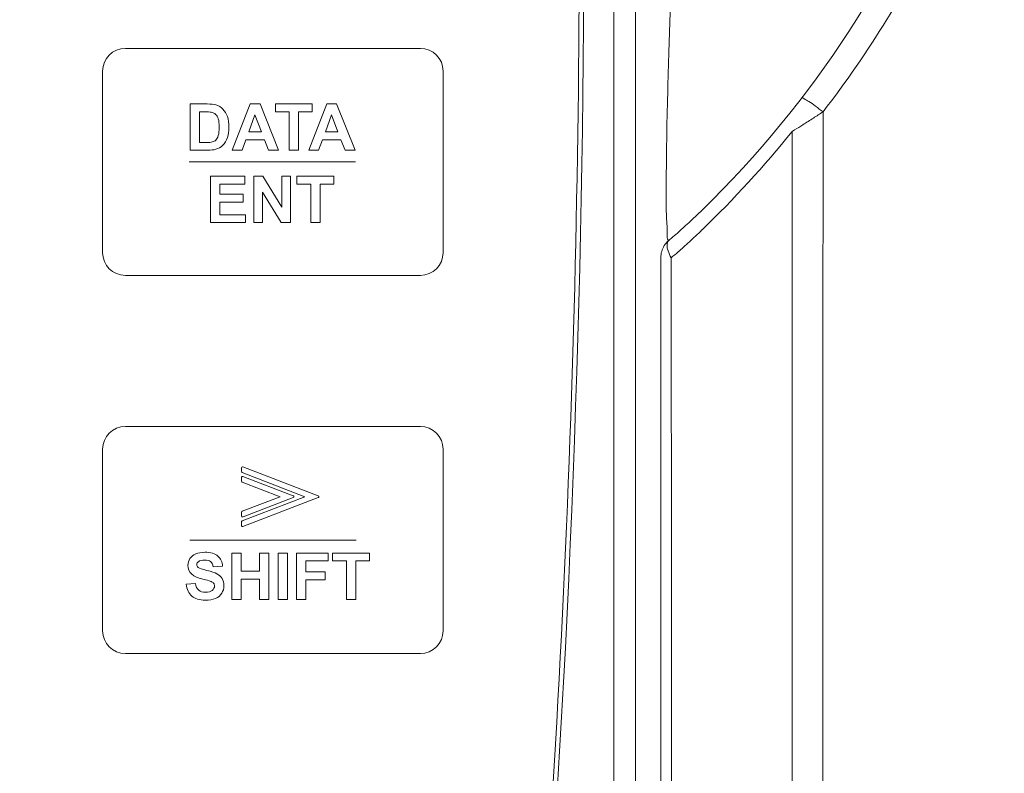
# Model space of a CAD drawing. Header units: millimetres. Extents: x -473 to 23648, y -382 to 1866.
# Tile 140 of 256: x 5145 to 5189, y 194 to 227. Entities that reach past the tile are written whole.
import ezdxf

# ---------------------------------------------------------------- set-up
doc = ezdxf.new("R2010")
doc.units = ezdxf.units.MM
doc.header["$LTSCALE"] = 80
doc.header["$PDMODE"] = 3
doc.header["$PDSIZE"] = 0.3
doc.layers.get('0').update_dxf_attribs({"linetype": 'CONTINUOUS'})
doc.layers.get('DEFPOINTS').update_dxf_attribs({"linetype": 'CONTINUOUS'})
doc.layers.add('layer 1', color=7, linetype='CONTINUOUS')
doc.styles.get("Standard").update_dxf_attribs({"font": 'technic_.ttf', "width": 0.7})
doc.dimstyles.get("Standard").update_dxf_attribs({"dimtxt": 3, "dimasz": 3, "dimexe": 0.18, "dimexo": 0.0625, "dimgap": 0.09, "dimtad": 1, "dimdsep": 46, "dimtxsty": 'STANDARD', "dimcen": 0.09, "dimadec": 0, "dimazin": 0, "dimtol": 1, "dimtp": 0.01, "dimtm": 0.01, "dimtfac": 1, "dimtofl": 0, "dimtmove": 0, "dimatfit": 3, "dimfxl": 1, "dimtolj": 1, "dimarcsym": 0})

# ---------------------------------------------------------------- blocks, each defined once
blk = doc.blocks.new('*D43')
at = {"color": 0, "lineweight": 0, "transparency": 16777216}
for p, q in [((5138.908, 318.41), (5249.944, 318.41)), ((5248.144, 310.41), (5248.144, 172.017)), ((5248.144, -5.056), (5248.144, 133.337)), ((5218.9, -13.056), (5249.944, -13.056))]:
    blk.add_line(p, q, dxfattribs=at)
for points in [[(5249.478, 310.41), (5246.811, 310.41), (5248.144, 318.41)], [(5246.811, -5.056), (5249.478, -5.056), (5248.144, -13.056)]]:
    blk.add_solid(points, dxfattribs=at)
at = {"layer": 'DEFPOINTS', "color": 0, "lineweight": 0, "transparency": 16777216}
for p in [(5137.108, 318.41), (5217.1, -13.056), (5248.144, -13.056)]:
    blk.add_point(p, dxfattribs=at)
at = {"color": 0, "lineweight": 0, "transparency": 16777216, "insert": (5248.144, 152.677), "char_height": 15, "attachment_point": 5, "rotation": 90}
blk.add_mtext('\\A1;331.5', dxfattribs=at)

msp = doc.modelspace()

# ---------------------------------------------------------------- linework, layer by layer
at = {"color": 0, "linetype": 'Continuous', "lineweight": 0}
for p, q in [((5171.632, 178.997), (5171.632, 284.397)), ((5172.583, 178.998), (5172.583, 284.398)), ((5179.593, 222.444), (5179.484, 222.376)), ((5173.697, 216.816), (5173.696, 177.399))]:
    msp.add_line(p, q, dxfattribs=at)
for centre, radius, start, end in [((4547.508, 231.5), 622.8, 355.525768, 4.48928), ((4547.508, 231.5), 622.6, 355.525768, 1.182237), ((5143.44, 251.889), 46, 313.4391, 338.8132), ((5142.938, 251.86), 46.956, 313.9259, 321.1051), ((5158.447, 236.03), 24.166, 311.8028, 312.5535), ((5158.134, 236.371), 24.629, 312.5539, 313.4406), ((5158.895, 235.527), 23.493, 310.1173, 311.8072), ((5158.673, 235.236), 24.066, 311.7412, 313.4382), ((5142.933, 251.864), 46.962, 313.4328, 313.9263), ((5159.436, 234.373), 22.914, 309.9833, 310.962), ((5159.128, 234.729), 23.385, 310.9613, 311.7368)]:
    msp.add_arc(centre, radius, start, end, dxfattribs=at)
for points, knots in [([(5187.426, 234.9), (5186.947, 233.667), (5185.81, 231.072), (5183.647, 227.145), (5181.85, 224.544), (5180.844, 223.24)], [0, 0, 0, 0, 3.966739, 8.489511, 13.430168, 13.430168, 13.430168, 13.430168]), ([(5174.033, 217.561), (5173.971, 217.654), (5173.992, 218.072), (5173.917, 218.889), (5173.94, 220.276), (5173.951, 222.05), (5173.998, 224.01), (5174.053, 225.921), (5174.113, 227.688), (5174.172, 229.311), (5174.23, 230.793), (5174.284, 232.144), (5174.319, 233.001), (5174.336, 233.41)], [0, 0, 0, 0, 0.335352, 1.159883, 2.537421, 4.448974, 6.501051, 8.413475, 10.18468, 11.805808, 13.286094, 14.633892, 15.860899, 15.860899, 15.860899, 15.860899]), ([(5180.844, 223.24), (5180.735, 223.326), (5180.532, 223.477), (5180.236, 223.695), (5180.066, 223.777), (5179.928, 223.877), (5179.909, 223.852)], [0, 0, 0, 0, 0.41644, 0.780502, 1.029382, 1.123629, 1.123629, 1.123629, 1.123629]), ([(5180.844, 223.24), (5180.703, 223.148), (5180.408, 222.957), (5179.991, 222.692), (5179.715, 222.52), (5179.593, 222.444)], [0, 0, 0, 0, 0.505961, 1.053381, 1.482609, 1.482609, 1.482609, 1.482609]), ([(5180.844, 223.24), (5180.844, 220.543), (5180.842, 214.903), (5180.84, 206.06), (5180.837, 196.438), (5180.835, 186.003), (5180.834, 178.772), (5180.834, 175.017)], [0, 0, 0, 0, 8.090555, 16.918673, 26.529893, 36.956915, 48.222502, 48.222502, 48.222502, 48.222502]), ([(5179.484, 222.376), (5179.484, 219.017), (5179.484, 211.922), (5179.485, 200.689), (5179.485, 188.263), (5179.486, 179.573), (5179.485, 175.019)], [0, 0, 0, 0, 10.076968, 21.286699, 33.697256, 47.356996, 47.356996, 47.356996, 47.356996]), ([(5173.697, 216.816), (5173.697, 216.909), (5173.724, 217.096), (5173.84, 217.354), (5173.963, 217.499), (5174.033, 217.561)], [0, 0, 0, 0, 0.2795448, 0.5592186, 0.8389869, 0.8389869, 0.8389869, 0.8389869]), ([(5174.16, 216.815), (5174.099, 216.91), (5174.016, 217.095), (5173.952, 217.353), (5173.992, 217.513), (5174.033, 217.561)], [0, 0, 0, 0, 0.3374737, 0.6023862, 0.7912452, 0.7912452, 0.7912452, 0.7912452]), ([(5174.16, 216.815), (5174.16, 214.558), (5174.161, 210.264), (5174.163, 204.126), (5174.164, 198.575), (5174.166, 193.539), (5174.167, 188.956), (5174.169, 184.776), (5174.171, 180.967), (5174.172, 178.548), (5174.173, 177.398)], [0, 0, 0, 0, 6.772689, 12.88158, 18.412822, 23.426777, 27.989687, 32.160662, 35.968839, 39.417299, 39.417299, 39.417299, 39.417299])]:
    msp.add_open_spline(points, degree=3, knots=knots, dxfattribs=at)
at = {"layer": 'layer 1', "color": 0, "lineweight": 0}
for points, knots in [([(5150.108, 226.035), (5150.108, 226.035), (5163.108, 226.035), (5163.108, 226.035), (5163.108, 226.035), (5163.658, 226.035), (5164.108, 225.585), (5164.108, 225.035), (5164.108, 225.035), (5164.108, 225.035), (5164.108, 217.035), (5164.108, 217.035), (5164.108, 217.035), (5164.108, 216.485), (5163.658, 216.035), (5163.108, 216.035), (5163.108, 216.035), (5163.108, 216.035), (5150.108, 216.035), (5150.108, 216.035), (5150.108, 216.035), (5149.558, 216.035), (5149.108, 216.485), (5149.108, 217.035), (5149.108, 217.035), (5149.108, 217.035), (5149.108, 225.035), (5149.108, 225.035), (5149.108, 225.035), (5149.108, 225.585), (5149.558, 226.035), (5150.108, 226.035)], [0, 0, 0, 0, 0.125, 0.125, 0.125, 0.125, 0.25, 0.25, 0.25, 0.25, 0.375, 0.375, 0.375, 0.375, 0.5, 0.5, 0.5, 0.5, 0.625, 0.625, 0.625, 0.625, 0.75, 0.75, 0.75, 0.75, 0.875, 0.875, 0.875, 0.875, 1, 1, 1, 1]), ([(5152.96, 223.589), (5152.96, 223.589), (5153.713, 223.589), (5153.713, 223.589), (5153.713, 223.589), (5153.882, 223.589), (5154.012, 223.576), (5154.101, 223.55), (5154.101, 223.55), (5154.221, 223.515), (5154.323, 223.452), (5154.408, 223.362), (5154.408, 223.362), (5154.494, 223.272), (5154.559, 223.162), (5154.603, 223.032), (5154.603, 223.032), (5154.648, 222.901), (5154.67, 222.741), (5154.67, 222.549), (5154.67, 222.549), (5154.67, 222.382), (5154.649, 222.237), (5154.607, 222.115), (5154.607, 222.115), (5154.556, 221.967), (5154.484, 221.847), (5154.389, 221.755), (5154.389, 221.755), (5154.317, 221.686), (5154.221, 221.632), (5154.099, 221.593), (5154.099, 221.593), (5154.009, 221.564), (5153.887, 221.549), (5153.735, 221.549), (5153.735, 221.549), (5153.735, 221.549), (5152.96, 221.549), (5152.96, 221.549), (5152.96, 221.549), (5152.96, 221.549), (5152.96, 223.589), (5152.96, 223.589)], [0, 0, 0, 0, 0.090909, 0.090909, 0.090909, 0.090909, 0.181818, 0.181818, 0.181818, 0.181818, 0.272727, 0.272727, 0.272727, 0.272727, 0.363636, 0.363636, 0.363636, 0.363636, 0.454545, 0.454545, 0.454545, 0.454545, 0.545455, 0.545455, 0.545455, 0.545455, 0.636364, 0.636364, 0.636364, 0.636364, 0.727273, 0.727273, 0.727273, 0.727273, 0.818182, 0.818182, 0.818182, 0.818182, 0.909091, 0.909091, 0.909091, 0.909091, 1, 1, 1, 1]), ([(5156.859, 221.549), (5156.859, 221.549), (5156.41, 221.549), (5156.41, 221.549), (5156.41, 221.549), (5156.41, 221.549), (5156.232, 222.013), (5156.232, 222.013), (5156.232, 222.013), (5156.232, 222.013), (5155.417, 222.013), (5155.417, 222.013), (5155.417, 222.013), (5155.417, 222.013), (5155.249, 221.549), (5155.249, 221.549), (5155.249, 221.549), (5155.249, 221.549), (5154.812, 221.549), (5154.812, 221.549), (5154.812, 221.549), (5154.812, 221.549), (5155.606, 223.589), (5155.606, 223.589), (5155.606, 223.589), (5155.606, 223.589), (5156.042, 223.589), (5156.042, 223.589), (5156.042, 223.589), (5156.042, 223.589), (5156.859, 221.549), (5156.859, 221.549)], [0, 0, 0, 0, 0.125, 0.125, 0.125, 0.125, 0.25, 0.25, 0.25, 0.25, 0.375, 0.375, 0.375, 0.375, 0.5, 0.5, 0.5, 0.5, 0.625, 0.625, 0.625, 0.625, 0.75, 0.75, 0.75, 0.75, 0.875, 0.875, 0.875, 0.875, 1, 1, 1, 1]), ([(5157.325, 221.549), (5157.325, 221.549), (5157.325, 223.244), (5157.325, 223.244), (5157.325, 223.244), (5157.325, 223.244), (5156.72, 223.244), (5156.72, 223.244), (5156.72, 223.244), (5156.72, 223.244), (5156.72, 223.589), (5156.72, 223.589), (5156.72, 223.589), (5156.72, 223.589), (5158.34, 223.589), (5158.34, 223.589), (5158.34, 223.589), (5158.34, 223.589), (5158.34, 223.244), (5158.34, 223.244), (5158.34, 223.244), (5158.34, 223.244), (5157.737, 223.244), (5157.737, 223.244), (5157.737, 223.244), (5157.737, 223.244), (5157.737, 221.549), (5157.737, 221.549), (5157.737, 221.549), (5157.737, 221.549), (5157.325, 221.549), (5157.325, 221.549)], [0, 0, 0, 0, 0.125, 0.125, 0.125, 0.125, 0.25, 0.25, 0.25, 0.25, 0.375, 0.375, 0.375, 0.375, 0.5, 0.5, 0.5, 0.5, 0.625, 0.625, 0.625, 0.625, 0.75, 0.75, 0.75, 0.75, 0.875, 0.875, 0.875, 0.875, 1, 1, 1, 1]), ([(5160.234, 221.549), (5160.234, 221.549), (5159.786, 221.549), (5159.786, 221.549), (5159.786, 221.549), (5159.786, 221.549), (5159.608, 222.013), (5159.608, 222.013), (5159.608, 222.013), (5159.608, 222.013), (5158.792, 222.013), (5158.792, 222.013), (5158.792, 222.013), (5158.792, 222.013), (5158.624, 221.549), (5158.624, 221.549), (5158.624, 221.549), (5158.624, 221.549), (5158.187, 221.549), (5158.187, 221.549), (5158.187, 221.549), (5158.187, 221.549), (5158.982, 223.589), (5158.982, 223.589), (5158.982, 223.589), (5158.982, 223.589), (5159.417, 223.589), (5159.417, 223.589), (5159.417, 223.589), (5159.417, 223.589), (5160.234, 221.549), (5160.234, 221.549)], [0, 0, 0, 0, 0.125, 0.125, 0.125, 0.125, 0.25, 0.25, 0.25, 0.25, 0.375, 0.375, 0.375, 0.375, 0.5, 0.5, 0.5, 0.5, 0.625, 0.625, 0.625, 0.625, 0.75, 0.75, 0.75, 0.75, 0.875, 0.875, 0.875, 0.875, 1, 1, 1, 1]), ([(5153.372, 223.244), (5153.372, 223.244), (5153.372, 221.893), (5153.372, 221.893), (5153.372, 221.893), (5153.372, 221.893), (5153.679, 221.893), (5153.679, 221.893), (5153.679, 221.893), (5153.794, 221.893), (5153.877, 221.899), (5153.929, 221.913), (5153.929, 221.913), (5153.995, 221.929), (5154.051, 221.957), (5154.095, 221.997), (5154.095, 221.997), (5154.139, 222.037), (5154.175, 222.103), (5154.203, 222.194), (5154.203, 222.194), (5154.23, 222.285), (5154.244, 222.41), (5154.244, 222.568), (5154.244, 222.568), (5154.244, 222.726), (5154.23, 222.846), (5154.203, 222.931), (5154.203, 222.931), (5154.175, 223.015), (5154.136, 223.081), (5154.086, 223.128), (5154.086, 223.128), (5154.035, 223.176), (5153.972, 223.208), (5153.895, 223.224), (5153.895, 223.224), (5153.837, 223.238), (5153.725, 223.244), (5153.557, 223.244), (5153.557, 223.244), (5153.557, 223.244), (5153.372, 223.244), (5153.372, 223.244)], [0, 0, 0, 0, 0.090909, 0.090909, 0.090909, 0.090909, 0.181818, 0.181818, 0.181818, 0.181818, 0.272727, 0.272727, 0.272727, 0.272727, 0.363636, 0.363636, 0.363636, 0.363636, 0.454545, 0.454545, 0.454545, 0.454545, 0.545455, 0.545455, 0.545455, 0.545455, 0.636364, 0.636364, 0.636364, 0.636364, 0.727273, 0.727273, 0.727273, 0.727273, 0.818182, 0.818182, 0.818182, 0.818182, 0.909091, 0.909091, 0.909091, 0.909091, 1, 1, 1, 1]), ([(5156.1, 222.356), (5156.1, 222.356), (5155.819, 223.113), (5155.819, 223.113), (5155.819, 223.113), (5155.819, 223.113), (5155.544, 222.356), (5155.544, 222.356), (5155.544, 222.356), (5155.544, 222.356), (5156.1, 222.356), (5156.1, 222.356)], [0, 0, 0, 0, 0.333333, 0.333333, 0.333333, 0.333333, 0.666667, 0.666667, 0.666667, 0.666667, 1, 1, 1, 1]), ([(5159.476, 222.356), (5159.476, 222.356), (5159.195, 223.113), (5159.195, 223.113), (5159.195, 223.113), (5159.195, 223.113), (5158.919, 222.356), (5158.919, 222.356), (5158.919, 222.356), (5158.919, 222.356), (5159.476, 222.356), (5159.476, 222.356)], [0, 0, 0, 0, 0.333333, 0.333333, 0.333333, 0.333333, 0.666667, 0.666667, 0.666667, 0.666667, 1, 1, 1, 1]), ([(5153.858, 218.366), (5153.858, 218.366), (5153.858, 220.406), (5153.858, 220.406), (5153.858, 220.406), (5153.858, 220.406), (5155.37, 220.406), (5155.37, 220.406), (5155.37, 220.406), (5155.37, 220.406), (5155.37, 220.061), (5155.37, 220.061), (5155.37, 220.061), (5155.37, 220.061), (5154.27, 220.061), (5154.27, 220.061), (5154.27, 220.061), (5154.27, 220.061), (5154.27, 219.608), (5154.27, 219.608), (5154.27, 219.608), (5154.27, 219.608), (5155.293, 219.608), (5155.293, 219.608), (5155.293, 219.608), (5155.293, 219.608), (5155.293, 219.265), (5155.293, 219.265), (5155.293, 219.265), (5155.293, 219.265), (5154.27, 219.265), (5154.27, 219.265), (5154.27, 219.265), (5154.27, 219.265), (5154.27, 218.71), (5154.27, 218.71), (5154.27, 218.71), (5154.27, 218.71), (5155.409, 218.71), (5155.409, 218.71), (5155.409, 218.71), (5155.409, 218.71), (5155.409, 218.366), (5155.409, 218.366), (5155.409, 218.366), (5155.409, 218.366), (5153.858, 218.366), (5153.858, 218.366)], [0, 0, 0, 0, 0.083333, 0.083333, 0.083333, 0.083333, 0.166667, 0.166667, 0.166667, 0.166667, 0.25, 0.25, 0.25, 0.25, 0.333333, 0.333333, 0.333333, 0.333333, 0.416667, 0.416667, 0.416667, 0.416667, 0.5, 0.5, 0.5, 0.5, 0.583333, 0.583333, 0.583333, 0.583333, 0.666667, 0.666667, 0.666667, 0.666667, 0.75, 0.75, 0.75, 0.75, 0.833333, 0.833333, 0.833333, 0.833333, 0.916667, 0.916667, 0.916667, 0.916667, 1, 1, 1, 1]), ([(5155.762, 218.366), (5155.762, 218.366), (5155.762, 220.406), (5155.762, 220.406), (5155.762, 220.406), (5155.762, 220.406), (5156.163, 220.406), (5156.163, 220.406), (5156.163, 220.406), (5156.163, 220.406), (5156.998, 219.044), (5156.998, 219.044), (5156.998, 219.044), (5156.998, 219.044), (5156.998, 220.406), (5156.998, 220.406), (5156.998, 220.406), (5156.998, 220.406), (5157.381, 220.406), (5157.381, 220.406), (5157.381, 220.406), (5157.381, 220.406), (5157.381, 218.366), (5157.381, 218.366), (5157.381, 218.366), (5157.381, 218.366), (5156.967, 218.366), (5156.967, 218.366), (5156.967, 218.366), (5156.967, 218.366), (5156.145, 219.696), (5156.145, 219.696), (5156.145, 219.696), (5156.145, 219.696), (5156.145, 218.366), (5156.145, 218.366), (5156.145, 218.366), (5156.145, 218.366), (5155.762, 218.366), (5155.762, 218.366)], [0, 0, 0, 0, 0.1, 0.1, 0.1, 0.1, 0.2, 0.2, 0.2, 0.2, 0.3, 0.3, 0.3, 0.3, 0.4, 0.4, 0.4, 0.4, 0.5, 0.5, 0.5, 0.5, 0.6, 0.6, 0.6, 0.6, 0.7, 0.7, 0.7, 0.7, 0.8, 0.8, 0.8, 0.8, 0.9, 0.9, 0.9, 0.9, 1, 1, 1, 1]), ([(5158.275, 218.366), (5158.275, 218.366), (5158.275, 220.061), (5158.275, 220.061), (5158.275, 220.061), (5158.275, 220.061), (5157.67, 220.061), (5157.67, 220.061), (5157.67, 220.061), (5157.67, 220.061), (5157.67, 220.406), (5157.67, 220.406), (5157.67, 220.406), (5157.67, 220.406), (5159.291, 220.406), (5159.291, 220.406), (5159.291, 220.406), (5159.291, 220.406), (5159.291, 220.061), (5159.291, 220.061), (5159.291, 220.061), (5159.291, 220.061), (5158.687, 220.061), (5158.687, 220.061), (5158.687, 220.061), (5158.687, 220.061), (5158.687, 218.366), (5158.687, 218.366), (5158.687, 218.366), (5158.687, 218.366), (5158.275, 218.366), (5158.275, 218.366)], [0, 0, 0, 0, 0.125, 0.125, 0.125, 0.125, 0.25, 0.25, 0.25, 0.25, 0.375, 0.375, 0.375, 0.375, 0.5, 0.5, 0.5, 0.5, 0.625, 0.625, 0.625, 0.625, 0.75, 0.75, 0.75, 0.75, 0.875, 0.875, 0.875, 0.875, 1, 1, 1, 1]), ([(5150.108, 209.378), (5150.108, 209.378), (5163.108, 209.378), (5163.108, 209.378), (5163.108, 209.378), (5163.658, 209.378), (5164.108, 208.928), (5164.108, 208.378), (5164.108, 208.378), (5164.108, 208.378), (5164.108, 200.378), (5164.108, 200.378), (5164.108, 200.378), (5164.108, 199.828), (5163.658, 199.378), (5163.108, 199.378), (5163.108, 199.378), (5163.108, 199.378), (5150.108, 199.378), (5150.108, 199.378), (5150.108, 199.378), (5149.558, 199.378), (5149.108, 199.828), (5149.108, 200.378), (5149.108, 200.378), (5149.108, 200.378), (5149.108, 208.378), (5149.108, 208.378), (5149.108, 208.378), (5149.108, 208.928), (5149.558, 209.378), (5150.108, 209.378)], [0, 0, 0, 0, 0.125, 0.125, 0.125, 0.125, 0.25, 0.25, 0.25, 0.25, 0.375, 0.375, 0.375, 0.375, 0.5, 0.5, 0.5, 0.5, 0.625, 0.625, 0.625, 0.625, 0.75, 0.75, 0.75, 0.75, 0.875, 0.875, 0.875, 0.875, 1, 1, 1, 1]), ([(5155.229, 205.015), (5155.229, 205.015), (5155.229, 205.187), (5155.229, 205.187), (5155.229, 205.187), (5155.229, 205.207), (5155.243, 205.225), (5155.262, 205.23), (5155.262, 205.23), (5155.262, 205.23), (5158.017, 206.287), (5158.017, 206.287), (5158.017, 206.287), (5158.017, 206.287), (5155.258, 207.346), (5155.258, 207.346), (5155.258, 207.346), (5155.239, 207.353), (5155.228, 207.371), (5155.229, 207.39), (5155.229, 207.39), (5155.229, 207.39), (5155.229, 207.56), (5155.229, 207.56), (5155.229, 207.56), (5155.229, 207.584), (5155.249, 207.603), (5155.273, 207.603), (5155.273, 207.603), (5155.279, 207.603), (5155.285, 207.602), (5155.291, 207.599), (5155.291, 207.599), (5155.291, 207.599), (5158.602, 206.328), (5158.602, 206.328), (5158.602, 206.328), (5158.624, 206.32), (5158.636, 206.294), (5158.627, 206.272), (5158.627, 206.272), (5158.623, 206.26), (5158.613, 206.251), (5158.602, 206.247), (5158.602, 206.247), (5158.602, 206.247), (5158.602, 206.247), (5158.602, 206.247), (5158.602, 206.247), (5158.602, 206.247), (5155.289, 204.974), (5155.289, 204.974), (5155.289, 204.974), (5155.266, 204.966), (5155.241, 204.977), (5155.232, 204.999), (5155.232, 204.999), (5155.23, 205.004), (5155.229, 205.01), (5155.229, 205.015), (5155.229, 205.015), (5155.229, 205.015), (5155.229, 205.015), (5155.229, 205.015)], [0, 0, 0, 0, 0.0625, 0.0625, 0.0625, 0.0625, 0.125, 0.125, 0.125, 0.125, 0.1875, 0.1875, 0.1875, 0.1875, 0.25, 0.25, 0.25, 0.25, 0.3125, 0.3125, 0.3125, 0.3125, 0.375, 0.375, 0.375, 0.375, 0.4375, 0.4375, 0.4375, 0.4375, 0.5, 0.5, 0.5, 0.5, 0.5625, 0.5625, 0.5625, 0.5625, 0.625, 0.625, 0.625, 0.625, 0.6875, 0.6875, 0.6875, 0.6875, 0.75, 0.75, 0.75, 0.75, 0.8125, 0.8125, 0.8125, 0.8125, 0.875, 0.875, 0.875, 0.875, 0.9375, 0.9375, 0.9375, 0.9375, 1, 1, 1, 1]), ([(5157.506, 206.247), (5157.506, 206.247), (5155.293, 205.396), (5155.293, 205.396), (5155.293, 205.396), (5155.287, 205.393), (5155.28, 205.392), (5155.273, 205.392), (5155.273, 205.392), (5155.249, 205.392), (5155.229, 205.412), (5155.229, 205.436), (5155.229, 205.436), (5155.229, 205.436), (5155.229, 205.608), (5155.229, 205.608), (5155.229, 205.608), (5155.229, 205.608), (5155.229, 205.608), (5155.229, 205.608), (5155.229, 205.608), (5155.229, 205.625), (5155.24, 205.642), (5155.258, 205.649), (5155.258, 205.649), (5155.258, 205.649), (5156.922, 206.287), (5156.922, 206.287), (5156.922, 206.287), (5156.922, 206.287), (5155.259, 206.925), (5155.259, 206.925), (5155.259, 206.925), (5155.242, 206.931), (5155.229, 206.948), (5155.229, 206.967), (5155.229, 206.967), (5155.229, 206.967), (5155.229, 207.139), (5155.229, 207.139), (5155.229, 207.139), (5155.229, 207.139), (5155.229, 207.139), (5155.229, 207.139), (5155.229, 207.139), (5155.229, 207.144), (5155.23, 207.149), (5155.232, 207.154), (5155.232, 207.154), (5155.241, 207.177), (5155.266, 207.188), (5155.289, 207.18), (5155.289, 207.18), (5155.289, 207.18), (5157.506, 206.328), (5157.506, 206.328), (5157.506, 206.328), (5157.506, 206.328), (5157.506, 206.328), (5157.506, 206.328), (5157.506, 206.328), (5157.517, 206.324), (5157.527, 206.315), (5157.532, 206.303), (5157.532, 206.303), (5157.54, 206.281), (5157.529, 206.255), (5157.506, 206.247)], [0, 0, 0, 0, 0.058824, 0.058824, 0.058824, 0.058824, 0.117647, 0.117647, 0.117647, 0.117647, 0.176471, 0.176471, 0.176471, 0.176471, 0.235294, 0.235294, 0.235294, 0.235294, 0.294118, 0.294118, 0.294118, 0.294118, 0.352941, 0.352941, 0.352941, 0.352941, 0.411765, 0.411765, 0.411765, 0.411765, 0.470588, 0.470588, 0.470588, 0.470588, 0.529412, 0.529412, 0.529412, 0.529412, 0.588235, 0.588235, 0.588235, 0.588235, 0.647059, 0.647059, 0.647059, 0.647059, 0.705882, 0.705882, 0.705882, 0.705882, 0.764706, 0.764706, 0.764706, 0.764706, 0.823529, 0.823529, 0.823529, 0.823529, 0.882353, 0.882353, 0.882353, 0.882353, 0.941176, 0.941176, 0.941176, 0.941176, 1, 1, 1, 1]), ([(5152.792, 202.427), (5152.792, 202.427), (5153.193, 202.466), (5153.193, 202.466), (5153.193, 202.466), (5153.216, 202.331), (5153.265, 202.233), (5153.339, 202.169), (5153.339, 202.169), (5153.413, 202.107), (5153.512, 202.075), (5153.637, 202.075), (5153.637, 202.075), (5153.77, 202.075), (5153.87, 202.103), (5153.937, 202.16), (5153.937, 202.16), (5154.005, 202.216), (5154.038, 202.281), (5154.038, 202.356), (5154.038, 202.356), (5154.038, 202.405), (5154.024, 202.445), (5153.996, 202.479), (5153.996, 202.479), (5153.968, 202.513), (5153.918, 202.543), (5153.847, 202.567), (5153.847, 202.567), (5153.799, 202.585), (5153.689, 202.614), (5153.518, 202.657), (5153.518, 202.657), (5153.297, 202.711), (5153.142, 202.779), (5153.053, 202.859), (5153.053, 202.859), (5152.928, 202.971), (5152.865, 203.107), (5152.865, 203.269), (5152.865, 203.269), (5152.865, 203.373), (5152.895, 203.47), (5152.954, 203.56), (5152.954, 203.56), (5153.013, 203.651), (5153.098, 203.719), (5153.208, 203.767), (5153.208, 203.767), (5153.319, 203.814), (5153.453, 203.838), (5153.609, 203.838), (5153.609, 203.838), (5153.866, 203.838), (5154.058, 203.782), (5154.188, 203.67), (5154.188, 203.67), (5154.317, 203.557), (5154.385, 203.407), (5154.392, 203.22), (5154.392, 203.22), (5154.392, 203.22), (5153.98, 203.202), (5153.98, 203.202), (5153.98, 203.202), (5153.962, 203.307), (5153.924, 203.382), (5153.866, 203.428), (5153.866, 203.428), (5153.808, 203.474), (5153.722, 203.497), (5153.606, 203.497), (5153.606, 203.497), (5153.486, 203.497), (5153.392, 203.473), (5153.325, 203.423), (5153.325, 203.423), (5153.281, 203.392), (5153.259, 203.35), (5153.259, 203.297), (5153.259, 203.297), (5153.259, 203.248), (5153.279, 203.207), (5153.32, 203.173), (5153.32, 203.173), (5153.372, 203.129), (5153.498, 203.084), (5153.699, 203.037), (5153.699, 203.037), (5153.899, 202.989), (5154.047, 202.94), (5154.143, 202.89), (5154.143, 202.89), (5154.239, 202.839), (5154.314, 202.77), (5154.369, 202.682), (5154.369, 202.682), (5154.423, 202.594), (5154.45, 202.486), (5154.45, 202.358), (5154.45, 202.358), (5154.45, 202.241), (5154.418, 202.131), (5154.353, 202.029), (5154.353, 202.029), (5154.288, 201.927), (5154.196, 201.851), (5154.077, 201.802), (5154.077, 201.802), (5153.958, 201.752), (5153.81, 201.727), (5153.633, 201.727), (5153.633, 201.727), (5153.375, 201.727), (5153.177, 201.787), (5153.039, 201.906), (5153.039, 201.906), (5152.901, 202.025), (5152.818, 202.199), (5152.792, 202.427)], [0, 0, 0, 0, 0.033333, 0.033333, 0.033333, 0.033333, 0.066667, 0.066667, 0.066667, 0.066667, 0.1, 0.1, 0.1, 0.1, 0.133333, 0.133333, 0.133333, 0.133333, 0.166667, 0.166667, 0.166667, 0.166667, 0.2, 0.2, 0.2, 0.2, 0.233333, 0.233333, 0.233333, 0.233333, 0.266667, 0.266667, 0.266667, 0.266667, 0.3, 0.3, 0.3, 0.3, 0.333333, 0.333333, 0.333333, 0.333333, 0.366667, 0.366667, 0.366667, 0.366667, 0.4, 0.4, 0.4, 0.4, 0.433333, 0.433333, 0.433333, 0.433333, 0.466667, 0.466667, 0.466667, 0.466667, 0.5, 0.5, 0.5, 0.5, 0.533333, 0.533333, 0.533333, 0.533333, 0.566667, 0.566667, 0.566667, 0.566667, 0.6, 0.6, 0.6, 0.6, 0.633333, 0.633333, 0.633333, 0.633333, 0.666667, 0.666667, 0.666667, 0.666667, 0.7, 0.7, 0.7, 0.7, 0.733333, 0.733333, 0.733333, 0.733333, 0.766667, 0.766667, 0.766667, 0.766667, 0.8, 0.8, 0.8, 0.8, 0.833333, 0.833333, 0.833333, 0.833333, 0.866667, 0.866667, 0.866667, 0.866667, 0.9, 0.9, 0.9, 0.9, 0.933333, 0.933333, 0.933333, 0.933333, 0.966667, 0.966667, 0.966667, 0.966667, 1, 1, 1, 1]), ([(5154.798, 201.763), (5154.798, 201.763), (5154.798, 203.803), (5154.798, 203.803), (5154.798, 203.803), (5154.798, 203.803), (5155.21, 203.803), (5155.21, 203.803), (5155.21, 203.803), (5155.21, 203.803), (5155.21, 203.001), (5155.21, 203.001), (5155.21, 203.001), (5155.21, 203.001), (5156.017, 203.001), (5156.017, 203.001), (5156.017, 203.001), (5156.017, 203.001), (5156.017, 203.803), (5156.017, 203.803), (5156.017, 203.803), (5156.017, 203.803), (5156.428, 203.803), (5156.428, 203.803), (5156.428, 203.803), (5156.428, 203.803), (5156.428, 201.763), (5156.428, 201.763), (5156.428, 201.763), (5156.428, 201.763), (5156.017, 201.763), (5156.017, 201.763), (5156.017, 201.763), (5156.017, 201.763), (5156.017, 202.655), (5156.017, 202.655), (5156.017, 202.655), (5156.017, 202.655), (5155.21, 202.655), (5155.21, 202.655), (5155.21, 202.655), (5155.21, 202.655), (5155.21, 201.763), (5155.21, 201.763), (5155.21, 201.763), (5155.21, 201.763), (5154.798, 201.763), (5154.798, 201.763)], [0, 0, 0, 0, 0.083333, 0.083333, 0.083333, 0.083333, 0.166667, 0.166667, 0.166667, 0.166667, 0.25, 0.25, 0.25, 0.25, 0.333333, 0.333333, 0.333333, 0.333333, 0.416667, 0.416667, 0.416667, 0.416667, 0.5, 0.5, 0.5, 0.5, 0.583333, 0.583333, 0.583333, 0.583333, 0.666667, 0.666667, 0.666667, 0.666667, 0.75, 0.75, 0.75, 0.75, 0.833333, 0.833333, 0.833333, 0.833333, 0.916667, 0.916667, 0.916667, 0.916667, 1, 1, 1, 1]), ([(5156.842, 201.763), (5156.842, 201.763), (5156.842, 203.803), (5156.842, 203.803), (5156.842, 203.803), (5156.842, 203.803), (5157.253, 203.803), (5157.253, 203.803), (5157.253, 203.803), (5157.253, 203.803), (5157.253, 201.763), (5157.253, 201.763), (5157.253, 201.763), (5157.253, 201.763), (5156.842, 201.763), (5156.842, 201.763)], [0, 0, 0, 0, 0.25, 0.25, 0.25, 0.25, 0.5, 0.5, 0.5, 0.5, 0.75, 0.75, 0.75, 0.75, 1, 1, 1, 1]), ([(5157.648, 201.763), (5157.648, 201.763), (5157.648, 203.803), (5157.648, 203.803), (5157.648, 203.803), (5157.648, 203.803), (5159.047, 203.803), (5159.047, 203.803), (5159.047, 203.803), (5159.047, 203.803), (5159.047, 203.458), (5159.047, 203.458), (5159.047, 203.458), (5159.047, 203.458), (5158.061, 203.458), (5158.061, 203.458), (5158.061, 203.458), (5158.061, 203.458), (5158.061, 202.975), (5158.061, 202.975), (5158.061, 202.975), (5158.061, 202.975), (5158.912, 202.975), (5158.912, 202.975), (5158.912, 202.975), (5158.912, 202.975), (5158.912, 202.63), (5158.912, 202.63), (5158.912, 202.63), (5158.912, 202.63), (5158.061, 202.63), (5158.061, 202.63), (5158.061, 202.63), (5158.061, 202.63), (5158.061, 201.763), (5158.061, 201.763), (5158.061, 201.763), (5158.061, 201.763), (5157.648, 201.763), (5157.648, 201.763)], [0, 0, 0, 0, 0.1, 0.1, 0.1, 0.1, 0.2, 0.2, 0.2, 0.2, 0.3, 0.3, 0.3, 0.3, 0.4, 0.4, 0.4, 0.4, 0.5, 0.5, 0.5, 0.5, 0.6, 0.6, 0.6, 0.6, 0.7, 0.7, 0.7, 0.7, 0.8, 0.8, 0.8, 0.8, 0.9, 0.9, 0.9, 0.9, 1, 1, 1, 1]), ([(5159.845, 201.763), (5159.845, 201.763), (5159.845, 203.458), (5159.845, 203.458), (5159.845, 203.458), (5159.845, 203.458), (5159.24, 203.458), (5159.24, 203.458), (5159.24, 203.458), (5159.24, 203.458), (5159.24, 203.803), (5159.24, 203.803), (5159.24, 203.803), (5159.24, 203.803), (5160.861, 203.803), (5160.861, 203.803), (5160.861, 203.803), (5160.861, 203.803), (5160.861, 203.458), (5160.861, 203.458), (5160.861, 203.458), (5160.861, 203.458), (5160.257, 203.458), (5160.257, 203.458), (5160.257, 203.458), (5160.257, 203.458), (5160.257, 201.763), (5160.257, 201.763), (5160.257, 201.763), (5160.257, 201.763), (5159.845, 201.763), (5159.845, 201.763)], [0, 0, 0, 0, 0.125, 0.125, 0.125, 0.125, 0.25, 0.25, 0.25, 0.25, 0.375, 0.375, 0.375, 0.375, 0.5, 0.5, 0.5, 0.5, 0.625, 0.625, 0.625, 0.625, 0.75, 0.75, 0.75, 0.75, 0.875, 0.875, 0.875, 0.875, 1, 1, 1, 1])]:
    msp.add_open_spline(points, degree=3, knots=knots, dxfattribs=at)
for points in [[(5152.924, 221.035), (5152.924, 221.035), (5160.251, 221.035), (5160.251, 221.035)], [(5152.945, 204.378), (5152.945, 204.378), (5160.272, 204.378), (5160.272, 204.378)]]:
    msp.add_open_spline(points, degree=3, dxfattribs=at)

# ---------------------------------------------------------------- dimensions: what is measured, and where the dimension line sits
at = {"color": 3, "lineweight": 0}
dim = msp.add_linear_dim(base=(5248.144, -13.056), p1=(5137.108, 318.41), p2=(5217.1, -13.056), angle=90, dimstyle='STANDARD', override={"dimtxt": 15, "dimasz": 8, "dimexe": 1.8, "dimexo": 1.8, "dimtad": 0, "dimdec": 1, "dimzin": 0, "dimdsep": 0, "dimcen": 0.5, "dimtol": 0, "dimtdec": 4, "dimtzin": 0, "dimlwd": 0, "dimlwe": 0}, dxfattribs=at)
dim.commit()
dim.dimension.update_dxf_attribs({"geometry": '*D43', "text_midpoint": (5248.144, 152.677), "dimtype": 160})

doc.saveas('drawing.dxf')
